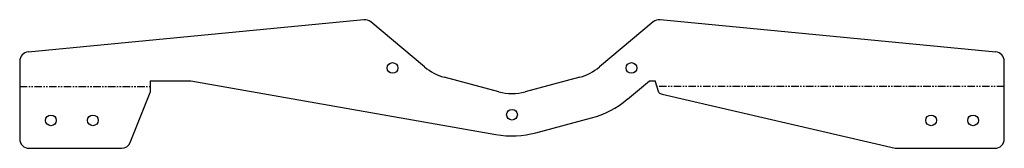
# Model space of a CAD drawing. Header units: millimetres. Extents: x 0 to 1056, y 0 to 139.
import ezdxf

# ---------------------------------------------------------------- set-up
doc = ezdxf.new("R2010")
doc.units = ezdxf.units.MM
doc.linetypes.add('SLD-İki-Kısa-Kesik-Çizgili-Uzun-Kesik-Çizgi', pattern=[15.748, 8.128, -1.524, 1.524, -1.524, 1.524, -1.524])
doc.linetypes.add('SLD-Sürekli', pattern=[0])

msp = doc.modelspace()

# ---------------------------------------------------------------- linework, layer by layer
at = {"color": 7, "linetype": 'SLD-Sürekli', "lineweight": 25}
for p, q in [((369.6, 138.5), (9.4, 103.8)), ((1047.4, 103.8), (687.2, 138.5)), ((434.7, 87.8), (377, 136.2)), ((679.8, 136.2), (622.1, 87.8)), ((0.4, 93.9), (0.4, 10.4)), ((1056.4, 10.4), (1056.4, 93.9)), ((514.2, 61.1), (455.8, 76.8)), ((601, 76.8), (542.6, 61.1)), ((140.4, 72.9), (183.9, 72.9)), ((140.4, 72.9), (140.4, 62.3)), ((183.9, 72.9), (511.2, 15.2)), ((652.1, 53.1), (675.8, 72.9)), ((675.8, 72.9), (682, 72.9)), ((685.7, 60.4), (682, 72.9)), ((118.9, 6.7), (139.7, 58.6)), ((689.5, 58.6), (939.3, 0.7)), ((554, 17.1), (613.7, 33.1)), ((10.4, 0.4), (109.6, 0.4)), ((941.5, 0.4), (1046.4, 0.4))]:
    msp.add_line(p, q, dxfattribs=at)
at = {"color": 7, "linetype": 'SLD-İki-Kısa-Kesik-Çizgili-Uzun-Kesik-Çizgi'}
for p, q in [((0.4, 66.7), (140.4, 66.7)), ((1056.4, 66.7), (683.8, 66.7))]:
    msp.add_line(p, q, dxfattribs=at)
at = {"color": 7, "linetype": 'SLD-Sürekli', "lineweight": 25}
for centre in [(400.3, 86.7), (656.5, 86.7), (33.9, 30.4), (78.9, 30.4), (528.4, 36.5), (977.9, 30.4), (1022.9, 30.4)]:
    msp.add_circle(centre, 5.75, dxfattribs=at)
for centre, radius, start, end in [((370.5, 128.5), 10, 50, 95.5), ((686.3, 128.5), 10, 84.5, 130), ((10.4, 93.9), 10, 95.5, 180), ((1046.4, 93.9), 10, 0, 84.5), ((470, 129.9), 55, 230, 255), ((586.8, 129.9), 55, 285, 310), ((130.4, 62.3), 10, 338.1986, 348.8965), ((528.4, 114.3), 55, 255, 285), ((587.8, 129.7), 100, 285, 310), ((691.8, 68.3), 10, 232.6145, 256.9391), ((528.4, 112.7), 99, 260, 285), ((10.4, 10.4), 10, 180, 270), ((109.6, 10.4), 10, 270, 338.1986), ((941.5, 10.4), 10, 256.9391, 270), ((1046.4, 10.4), 10, 270, 0)]:
    msp.add_arc(centre, radius, start, end, dxfattribs=at)
msp.add_open_spline([(140.4, 62.3), (140.4, 62.2), (140.4, 62), (140.4, 61.7), (140.4, 61.4), (140.3, 61), (140.3, 60.7), (140.2, 60.5), (140.2, 60.4)], degree=3, knots=[0, 0, 0, 0, 0.166527, 0.332903, 0.499282, 0.665821, 0.832676, 1, 1, 1, 1], dxfattribs=at)

doc.saveas('drawing.dxf')
